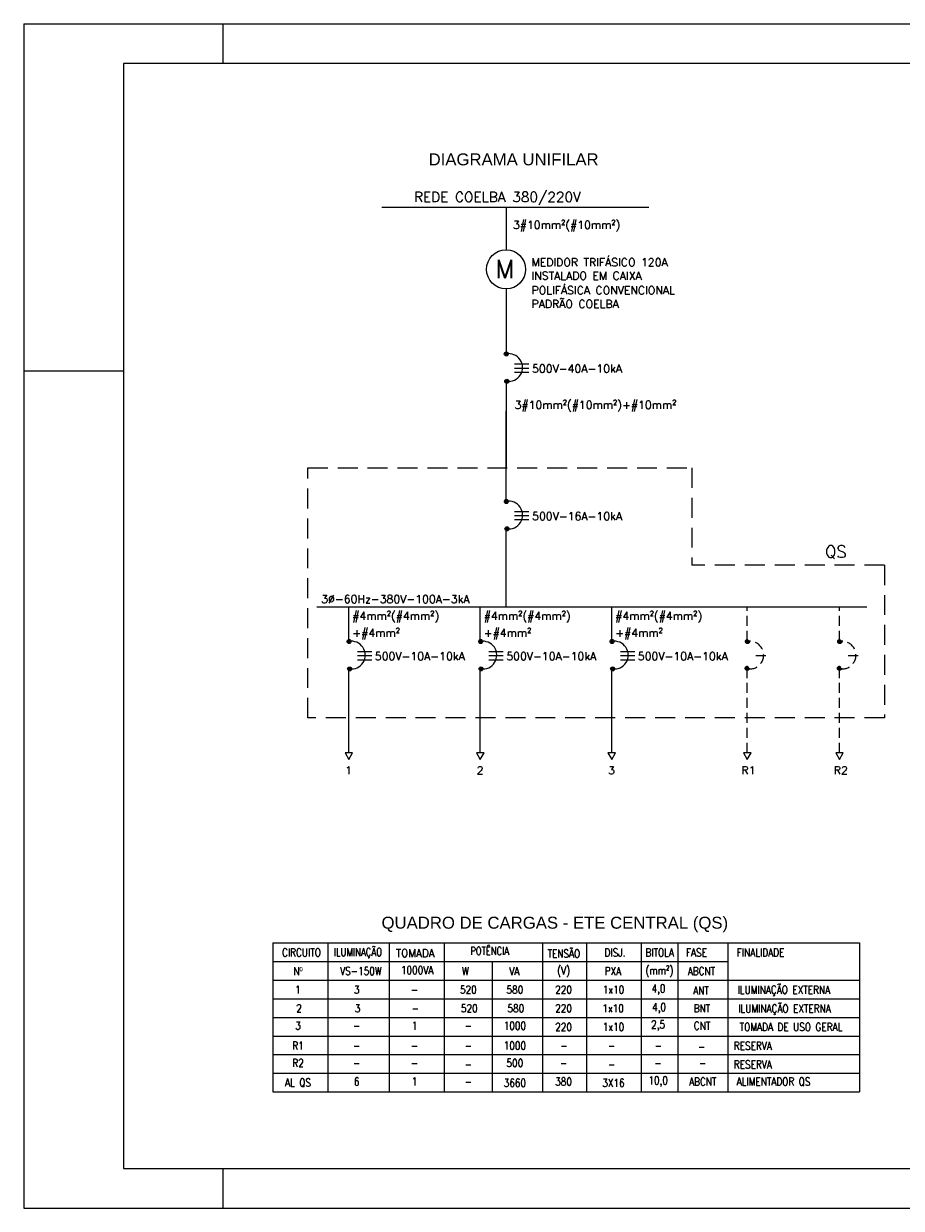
# Model space of a CAD drawing. Header units: millimetres. Extents: x 926.7 to 968.7, y 542.3 to 572.
# Tile 1 of 2: x 926.7 to 948.7, y 542.3 to 572. Entities that reach past the tile are written whole.
import ezdxf
from ezdxf.enums import TextEntityAlignment as Align

# ---------------------------------------------------------------- set-up
doc = ezdxf.new("R2010")
doc.units = ezdxf.units.MM
doc.linetypes.add('HIDDEN', pattern=[0.375, 0.25, -0.125])
for name, color, linetype in [('DIAGRAMA', 2, 'Continuous'), ('ELE_QUAD.', 2, 'Continuous'), ('ELE_SIMB', 8, 'Continuous'), ('ELE_TX_GERAL', 2, 'Continuous'), ('ETXT004', 4, 'Continuous'), ('ETXT0090', 8, 'Continuous'), ('ETXTE255C', 2, 'Continuous'), ('PADRÃO', 4, 'Continuous'), ('TEXTO', 7, 'Continuous')]:
    doc.layers.add(name, color=color, linetype=linetype)
doc.styles.add('LETRAS', font='romans.shx', dxfattribs={"height": 0.007874})
doc.styles.add('ROMANS', font='romans.shx')
doc.styles.add('STYLE-ARIAL_3', font='ARIAL.TTF')
doc.styles.add('STYLE-ROMANS_1', font='romans.shx')

msp = doc.modelspace()

# ---------------------------------------------------------------- hatches: boundary and pattern name
at = {"layer": 'ELE_SIMB', "linetype": 'Continuous'}
for points in [[(938.777, 563.758, 1), (938.878, 563.758, 1)], [(938.79, 563.072, 1), (938.891, 563.072, 1)]]:
    msp.add_hatch(color=256, dxfattribs=at).paths.add_polyline_path(points)
at = {"layer": 'ETXT0090'}
for points in [[(938.778, 560.058, 1), (938.879, 560.058, 1)], [(938.791, 559.372, 1), (938.892, 559.372, 1)], [(934.836, 556.547, 1), (934.938, 556.547, 1)], [(938.131, 556.547, 1), (938.233, 556.547, 1)], [(941.426, 556.547, 1), (941.527, 556.547, 1)], [(934.849, 555.861, 1), (934.951, 555.861, 1)], [(938.144, 555.861, 1), (938.246, 555.861, 1)], [(941.439, 555.861, 1), (941.541, 555.861, 1)]]:
    msp.add_hatch(color=256, dxfattribs=at).paths.add_polyline_path(points)
at = {"layer": 'ETXT0090', "linetype": 'HIDDEN'}
for points in [[(944.82, 556.547, 1), (944.921, 556.547, 1)], [(947.132, 556.547, 1), (947.234, 556.547, 1)], [(944.813, 555.875, 1), (944.915, 555.875, 1)], [(947.126, 555.875, 1), (947.227, 555.875, 1)]]:
    msp.add_hatch(color=256, dxfattribs=at).paths.add_polyline_path(points)

# ---------------------------------------------------------------- linework, layer by layer
at = {"layer": 'DIAGRAMA', "color": 7}
for p, q in [((938.821, 567.431), (938.821, 566.367)), ((938.821, 565.388), (938.821, 563.759)), ((938.822, 563.086), (938.822, 561.424)), ((938.822, 562.01), (938.822, 560.901)), ((938.822, 561.424), (938.822, 562.01))]:
    msp.add_line(p, q, dxfattribs=at)
for points in [[(938.822, 560.079), (938.822, 562.318)], [(938.822, 557.411), (938.822, 559.385)], [(947.865, 557.411), (934.082, 557.411)], [(934.88, 556.568), (934.881, 557.411)], [(938.175, 556.568), (938.175, 557.411)], [(941.47, 556.568), (941.47, 557.411)], [(934.88, 553.757), (934.88, 555.875)], [(938.175, 553.757), (938.175, 555.875)], [(941.47, 553.757), (941.47, 555.875)]]:
    msp.add_lwpolyline(points, dxfattribs=at)
at = {"layer": 'DIAGRAMA', "color": 7, "linetype": 'HIDDEN'}
for points in [[(944.864, 556.568), (944.864, 557.411)], [(947.177, 556.568), (947.177, 557.411)], [(944.864, 553.757), (944.864, 555.875)], [(947.176, 553.757), (947.177, 555.875)]]:
    msp.add_lwpolyline(points, dxfattribs=at)
at = {"layer": 'DIAGRAMA'}
for points in [[(934.88, 553.591), (934.976, 553.757), (934.785, 553.757)], [(938.175, 553.591), (938.27, 553.757), (938.08, 553.757)], [(941.47, 553.591), (941.565, 553.757), (941.374, 553.757)]]:
    msp.add_lwpolyline(points, close=True, dxfattribs=at)
at = {"layer": 'DIAGRAMA', "linetype": 'HIDDEN'}
for points in [[(944.864, 553.591), (944.959, 553.757), (944.768, 553.757)], [(947.176, 553.591), (947.272, 553.757), (947.081, 553.757)]]:
    msp.add_lwpolyline(points, close=True, dxfattribs=at)
at = {"layer": 'ELE_QUAD.', "color": 7, "linetype": 'Continuous', "lineweight": 5}
for p, q in [((932.977, 548.991), (936.227, 548.991)), ((932.977, 548.991), (932.977, 545.254)), ((934.35, 548.991), (934.35, 545.254)), ((935.708, 548.991), (947.681, 548.991)), ((935.895, 548.991), (935.895, 545.254)), ((937.268, 548.991), (937.268, 545.254)), ((939.736, 548.991), (939.736, 545.254)), ((940.835, 548.991), (940.835, 545.254)), ((942.202, 548.991), (942.202, 545.254)), ((942.202, 548.991), (942.202, 545.254)), ((943.122, 548.991), (943.122, 545.254)), ((943.122, 548.991), (943.122, 545.254)), ((943.122, 548.991), (943.122, 545.254)), ((944.374, 548.991), (944.374, 545.254)), ((947.681, 548.991), (947.681, 545.254)), ((932.977, 548.526), (935.895, 548.526)), ((935.895, 548.526), (944.374, 548.526)), ((938.476, 548.526), (938.476, 545.254)), ((932.977, 548.059), (935.895, 548.059)), ((932.977, 548.059), (935.895, 548.059)), ((935.895, 548.059), (947.681, 548.059)), ((935.895, 548.059), (947.681, 548.059)), ((935.895, 548.059), (947.681, 548.059)), ((932.977, 547.591), (935.895, 547.591)), ((935.895, 547.591), (947.681, 547.591)), ((935.895, 547.591), (947.681, 547.591)), ((935.895, 547.591), (947.681, 547.591)), ((935.895, 547.591), (947.681, 547.591)), ((932.977, 547.124), (935.895, 547.124)), ((935.895, 547.124), (947.681, 547.124)), ((932.977, 546.656), (935.895, 546.656)), ((932.977, 546.656), (935.895, 546.656)), ((932.977, 546.656), (935.895, 546.656)), ((935.895, 546.656), (947.681, 546.656)), ((935.895, 546.656), (947.681, 546.656)), ((935.895, 546.656), (947.681, 546.656)), ((935.895, 546.656), (947.681, 546.656)), ((935.895, 546.656), (947.681, 546.656)), ((935.895, 546.656), (947.681, 546.656)), ((935.895, 546.656), (947.681, 546.656)), ((935.895, 546.656), (947.681, 546.656)), ((935.895, 546.656), (947.681, 546.656)), ((935.895, 546.656), (947.681, 546.656)), ((935.895, 546.656), (947.681, 546.656)), ((935.895, 546.656), (947.681, 546.656)), ((935.895, 546.656), (947.681, 546.656)), ((935.895, 546.656), (947.681, 546.656)), ((935.895, 546.656), (947.681, 546.656)), ((935.895, 546.656), (947.681, 546.656)), ((935.895, 546.656), (947.681, 546.656)), ((939.736, 546.656), (939.736, 546.656)), ((939.736, 546.656), (939.736, 546.656)), ((932.977, 546.189), (935.895, 546.189)), ((935.895, 546.189), (947.681, 546.189)), ((935.895, 546.189), (947.681, 546.189)), ((935.895, 546.189), (947.681, 546.189)), ((935.895, 546.189), (947.681, 546.189)), ((932.977, 545.721), (947.681, 545.721)), ((932.977, 545.254), (947.681, 545.254))]:
    msp.add_line(p, q, dxfattribs=at)
at = {"layer": 'ELE_SIMB', "linetype": 'Continuous'}
for p, q in [((942.399, 567.431), (935.711, 567.431)), ((939.034, 563.51), (939.394, 563.51)), ((939.034, 563.404), (939.394, 563.404)), ((939.034, 563.302), (939.394, 563.302))]:
    msp.add_line(p, q, dxfattribs=at)
for centre, radius in [((938.821, 565.878), 0.49), ((938.827, 563.758), 0.0508), ((938.84, 563.072), 0.0508)]:
    msp.add_circle(centre, radius, dxfattribs=at)
msp.add_arc((938.885, 563.417), 0.348, 261.6305, 100.5726, dxfattribs=at)
at = {"layer": 'ETXT0090', "color": 7, "linetype": 'HIDDEN', "ltscale": 2}
for p, q in [((933.852, 554.632), (933.852, 560.901)), ((933.852, 560.901), (943.475, 560.901)), ((943.475, 560.901), (943.475, 558.463)), ((948.305, 558.463), (943.475, 558.463)), ((948.305, 558.463), (948.305, 554.632)), ((948.305, 554.632), (933.852, 554.632))]:
    msp.add_line(p, q, dxfattribs=at)
at = {"layer": 'ETXT0090', "linetype": 'Continuous'}
for p, q in [((939.035, 559.81), (939.395, 559.81)), ((939.035, 559.704), (939.395, 559.704)), ((939.035, 559.602), (939.395, 559.602)), ((935.094, 556.299), (935.454, 556.299)), ((938.389, 556.299), (938.749, 556.299)), ((941.684, 556.299), (942.044, 556.299)), ((935.094, 556.193), (935.454, 556.193)), ((935.094, 556.091), (935.454, 556.091)), ((938.389, 556.193), (938.749, 556.193)), ((938.389, 556.091), (938.749, 556.091)), ((941.684, 556.193), (942.044, 556.193)), ((941.684, 556.091), (942.044, 556.091))]:
    msp.add_line(p, q, dxfattribs=at)
at = {"layer": 'ETXT0090', "linetype": 'HIDDEN'}
for p, q in [((945.077, 556.193), (945.437, 556.193)), ((947.39, 556.193), (947.75, 556.193))]:
    msp.add_line(p, q, dxfattribs=at)
at = {"layer": 'ETXT0090'}
for centre in [(938.829, 560.058), (938.842, 559.372), (934.887, 556.547), (938.182, 556.547), (941.477, 556.547), (934.9, 555.861), (938.195, 555.861), (941.49, 555.861)]:
    msp.add_circle(centre, 0.0508, dxfattribs=at)
at = {"layer": 'ETXT0090', "linetype": 'HIDDEN'}
for centre in [(944.87, 556.547), (947.183, 556.547), (944.864, 555.875), (947.177, 555.875)]:
    msp.add_circle(centre, 0.0508, dxfattribs=at)
at = {"layer": 'ETXT0090', "linetype": 'Continuous'}
for centre in [(938.886, 559.717), (934.944, 556.206), (938.239, 556.206), (941.534, 556.206)]:
    msp.add_arc(centre, 0.348, 261.6305, 100.5726, dxfattribs=at)
at = {"layer": 'ETXT0090', "linetype": 'HIDDEN'}
for centre in [(944.928, 556.206), (947.24, 556.206)]:
    msp.add_arc(centre, 0.348, 261.6305, 100.5726, dxfattribs=at)
at = {"layer": 'PADRÃO', "color": 2}
for p, q in [((926.733, 572.037), (926.733, 542.337)), ((926.733, 572.037), (968.733, 572.037)), ((931.733, 571.037), (931.733, 572.037)), ((931.733, 571.037), (931.733, 572.037)), ((926.733, 563.337), (929.233, 563.337)), ((926.733, 563.337), (929.233, 563.337)), ((931.733, 542.337), (931.733, 543.337)), ((926.733, 542.337), (968.733, 542.337))]:
    msp.add_line(p, q, dxfattribs=at)
at = {"layer": 'PADRÃO', "color": 1}
for p, q in [((967.733, 571.037), (929.233, 571.037)), ((929.233, 571.037), (929.233, 543.337)), ((929.233, 543.337), (967.733, 543.337))]:
    msp.add_line(p, q, dxfattribs=at)

# ---------------------------------------------------------------- texts
at = {"layer": 'ELE_SIMB', "linetype": 'Continuous', "style": 'STYLE-ROMANS_1'}
msp.add_text('M', height=0.46, dxfattribs=at).set_placement((938.553, 565.658))
at = {"layer": 'ELE_TX_GERAL', "color": 2, "linetype": 'Continuous', "style": 'ROMANS'}
for s, height, p in [('REDE COELBA 380/220V', 0.25, (936.513, 567.567)), ('3#10mm²(#10mm²)', 0.2, (938.993, 566.892)), ('MEDIDOR TRIFÁSICO 120A', 0.2, (939.459, 565.955)), ('INSTALADO EM CAIXA', 0.2, (939.459, 565.618)), ('POLIFÁSICA CONVENCIONAL', 0.2, (939.459, 565.252)), ('PADRÃO COELBA', 0.2, (939.459, 564.91)), ('500V-40A-10kA', 0.2, (939.472, 563.288))]:
    msp.add_text(s, height=height, dxfattribs=at).set_placement(p)
at = {"layer": 'ETXT004', "color": 2, "style": 'STYLE-ARIAL_3'}
msp.add_text('DIAGRAMA UNIFILAR', height=0.3, dxfattribs=at).set_placement((936.879, 568.485))
msp.add_text('QUADRO DE CARGAS - ETE CENTRAL (QS)', height=0.3, dxfattribs=at).set_placement((940.042, 549.46), align=Align.MIDDLE)
at = {"layer": 'ETXTE255C', "linetype": 'Continuous', "style": 'LETRAS', "width": 0.817268}
for s, p in [('CIRCUITO', (933.693, 548.75)), ('TENSÃO', (940.268, 548.75)), ('DISJ.', (941.55, 548.75)), ('BITOLA', (942.67, 548.75)), ('FASE', (943.591, 548.75)), ('FINALIDADE', (945.198, 548.75)), ('Nº', (933.607, 548.285)), ('VS-150W ', (935.237, 548.285)), ('1000VA', (936.592, 548.307)), ('W', (937.801, 548.285)), ('VA', (939.027, 548.285)), ('(V)', (940.261, 548.285)), ('PXA', (941.497, 548.285)), ('(mm²)', (942.663, 548.285)), ('ABCNT', (943.716, 548.285)), ('ILUMINAÇÃO EXTERNA', (945.782, 547.814)), ('1', (933.607, 547.818)), ('3', (935.077, 547.818)), ('-', (936.526, 547.818)), ('520', (937.876, 547.818)), ('580', (939.041, 547.818)), ('220', (940.261, 547.818)), ('1x10', (941.511, 547.818)), ('4,0', (942.64, 547.818)), ('ANT', (943.706, 547.797)), ('2', (933.631, 547.35)), ('3', (935.1, 547.35)), ('520', (937.899, 547.35)), ('580', (939.065, 547.35)), ('220', (940.261, 547.35)), ('1x10', (941.502, 547.35)), ('4,0', (942.655, 547.35)), ('BNT', (943.729, 547.35)), ('ILUMINAÇÃO EXTERNA', (945.799, 547.342)), ('-', (936.549, 547.35)), ('3', (933.607, 546.915)), ('-', (935.077, 546.915)), ('1', (936.526, 546.915)), ('-', (937.876, 546.915)), ('1000', (939.041, 546.915)), ('220', (940.261, 546.883)), ('1x10', (941.511, 546.883)), ('2,5', (942.631, 546.915)), ('CNT', (943.732, 546.915)), ('TOMADA DE USO GERAL', (945.961, 546.883)), ('R1', (933.607, 546.415)), ('1000', (939.041, 546.415)), ('RESERVA', (945.004, 546.412)), ('-', (935.077, 546.415)), ('-', (936.526, 546.415)), ('-', (937.876, 546.415)), ('-', (940.27, 546.415)), ('-', (941.466, 546.415)), ('-', (942.64, 546.415)), ('-', (943.725, 546.395)), ('R2', (933.607, 545.98)), ('-', (935.077, 545.98)), ('-', (936.526, 545.98)), ('-', (937.876, 545.948)), ('500', (939.041, 545.98)), ('-', (940.261, 545.98)), ('-', (941.466, 545.948)), ('-', (942.631, 545.98)), ('-', (943.75, 545.98)), ('RESERVA', (945.004, 545.944)), ('AL QS', (933.607, 545.48)), ('6', (935.077, 545.513)), ('1', (936.526, 545.513)), ('3660', (939.041, 545.48)), ('380', (940.261, 545.513)), ('3X16', (941.511, 545.48)), ('10,0', (942.631, 545.513)), ('ABCNT', (943.75, 545.513)), ('ALIMENTADOR QS', (945.523, 545.505)), ('-', (937.876, 545.513))]:
    msp.add_text(s, height=0.2, dxfattribs=at).set_placement(p, align=Align.MIDDLE)
at = {"layer": 'ETXTE255C', "linetype": 'Continuous', "style": 'LETRAS'}
for s, width, p, p2 in [('ILUMINAÇÃO', 0.716383, (934.506, 548.661), (935.714, 548.661)), ('POTÊNCIA', 0.696099, (937.925, 548.689), (938.893, 548.689)), ('TOMADA', 0.861275, (936.06, 548.636), (937.028, 548.636))]:
    msp.add_text(s, height=0.2, dxfattribs=dict(at, width=width)).set_placement(p, p2, align=Align.FIT)
at = {"layer": 'TEXTO', "color": 2, "style": 'ROMANS'}
for s, height, p in [('3#10mm²(#10mm²)+#10mm²', 0.2, (939.034, 562.379)), ('500V-16A-10kA', 0.2, (939.474, 559.589)), ('QS', 0.3, (946.816, 558.651)), ('3%%C-60Hz-380V-100A-3kA', 0.2, (934.188, 557.511)), ('#4mm²(#4mm²)', 0.2, (934.967, 557.088)), ('#4mm²(#4mm²)', 0.2, (938.261, 557.088)), ('#4mm²(#4mm²)', 0.2, (941.556, 557.088)), ('+#4mm²', 0.2, (934.967, 556.662)), ('+#4mm²', 0.2, (938.261, 556.662)), ('+#4mm²', 0.2, (941.556, 556.662)), ('500V-10A-10kA', 0.2, (935.532, 556.078)), ('500V-10A-10kA', 0.2, (938.827, 556.078)), ('500V-10A-10kA', 0.2, (942.122, 556.078)), ('1', 0.2, (934.788, 553.217)), ('2', 0.2, (938.083, 553.217)), ('3', 0.2, (941.378, 553.217)), ('R1', 0.2, (944.72, 553.217)), ('R2', 0.2, (947.033, 553.217))]:
    msp.add_text(s, height=height, dxfattribs=at).set_placement(p)

doc.saveas('drawing.dxf')
